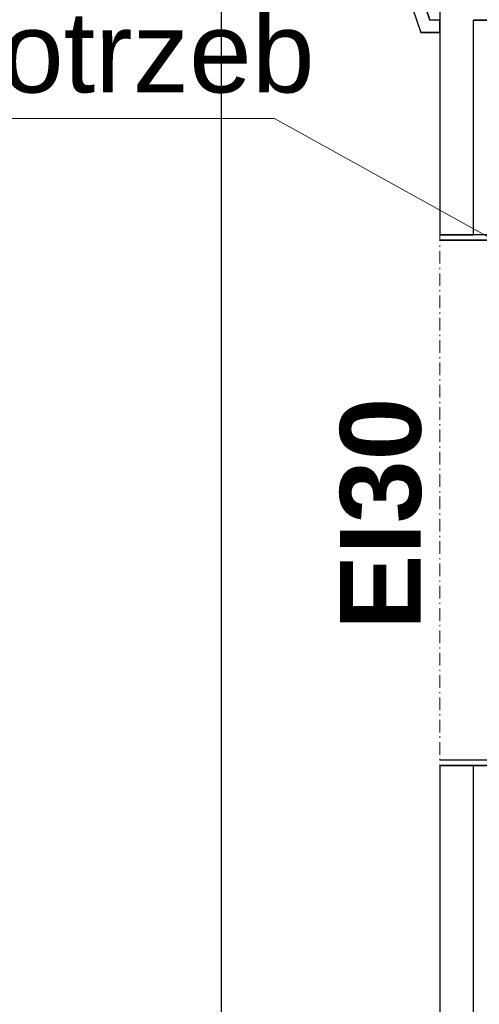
# Model space of a CAD drawing. Header units: millimetres. Extents: x -8642 to 28269, y -6609 to 3701.
# Tile 122 of 256: x 2060 to 2169, y -296 to -62. Entities that reach past the tile are written whole.
import ezdxf
from ezdxf.enums import TextEntityAlignment as Align

# ---------------------------------------------------------------- set-up
doc = ezdxf.new("R2010")
doc.units = ezdxf.units.MM
doc.header["$LTSCALE"] = 1000
doc.header["$MEASUREMENT"] = 0
for name, pattern in [('rzut 1 pietra$0$ArchiTECH.PC 5. Line Type', [0.0053, 0.003, -0.001, 0.0003, -0.001]), ('rzut 1 pietra$0$ArchiTECH.PC Solid Line Type', [0]), ('SUFIT_1 PIETRO$0$ArchiTECH.PC Solid Line Type', [0])]:
    doc.linetypes.add(name, pattern=pattern)
doc.layers.add('IS_ARCH', color=254, linetype='Continuous', lineweight=18)
for name, color, linetype in [('SUFIT_1 PIETRO$0$INWENTARYZACJA', 254, 'Continuous'), ('SUFIT_1 PIETRO$0$Kalka 1', 254, 'Continuous'), ('SUFIT_1 PIETRO$0$TYP SUFITÓW_NOWYCH', 254, 'Continuous')]:
    doc.layers.add(name, color=color, linetype=linetype)
doc.styles.add('rzut 1 pietra$0$ArchiTECHStyle1', font='arial.ttf', dxfattribs={"height": 0.16})
doc.styles.add('rzut 1 pietra$0$ArchiTECHStyle3', font='arialbd.ttf', dxfattribs={"height": 0.192})

msp = doc.modelspace()

# ---------------------------------------------------------------- linework, layer by layer
at = {"layer": 'IS_ARCH', "linetype": 'rzut 1 pietra$0$ArchiTECH.PC 5. Line Type'}
msp.add_line((2160, 773.48), (2160, -2117.32), dxfattribs=at)
at = {"layer": 'IS_ARCH', "linetype": 'rzut 1 pietra$0$ArchiTECH.PC Solid Line Type'}
for p, q in [((2112.07, 64.23), (2155.44, -65)), ((2157.6, -62), (2115.49, 63.45)), ((2112.65, 62.5), (2155.44, -65)), ((2112.65, 62.5), (2155.44, -65)), ((2160, -54), (2160, -113)), ((2160, -62), (2157.6, -62)), ((2160, -65), (2160, -62)), ((2168, -62), (2386, -62)), ((2168, -113), (2168, -62)), ((2155.44, -65), (2160, -65)), ((1763.46, -85.48), (2120.64, -85.48)), ((2265.38, -165.56), (2120.64, -85.48)), ((2160, -113), (2168, -113)), ((2178.5, -113), (2160, -113)), ((2178.5, -113), (2160, -113)), ((2178.5, -113), (2160, -113)), ((2160, -114.25), (2178.5, -114.25)), ((2160, -114.25), (2178.5, -114.25)), ((2160, -114.25), (2178.5, -114.25)), ((2178.5, -237.75), (2160, -237.75)), ((2178.5, -237.75), (2160, -237.75)), ((2178.5, -237.75), (2160, -237.75)), ((2168, -239), (2160, -239)), ((2160, -239), (2160, -357)), ((2160, -239), (2178.5, -239)), ((2160, -239), (2178.5, -239)), ((2160, -239), (2178.5, -239)), ((2168, -357), (2168, -239))]:
    msp.add_line(p, q, dxfattribs=at)
at = {"layer": 'SUFIT_1 PIETRO$0$INWENTARYZACJA', "linetype": 'SUFIT_1 PIETRO$0$ArchiTECH.PC Solid Line Type'}
for p, q in [((2157.6, -62.08), (2115.49, 63.37)), ((2112.65, 62.42), (2155.44, -65.08)), ((2160, -54.08), (2160, -113.08)), ((2160, -62.08), (2157.6, -62.08)), ((2160, -65.08), (2160, -62.08)), ((2168, -62.08), (2386, -62.08)), ((2168, -113.08), (2168, -62.08)), ((2155.44, -65.08), (2160, -65.08)), ((2160, -113.08), (2168, -113.08)), ((2178.5, -113.08), (2160, -113.08)), ((2178.5, -113.08), (2160, -113.08)), ((2178.5, -113.08), (2160, -113.08)), ((2160, -114.33), (2178.5, -114.33)), ((2160, -114.33), (2178.5, -114.33)), ((2160, -114.33), (2178.5, -114.33)), ((2178.5, -237.83), (2160, -237.83)), ((2178.5, -237.83), (2160, -237.83)), ((2178.5, -237.83), (2160, -237.83)), ((2168, -239.08), (2160, -239.08)), ((2160, -239.08), (2160, -357.08)), ((2160, -239.08), (2178.5, -239.08)), ((2160, -239.08), (2178.5, -239.08)), ((2160, -239.08), (2178.5, -239.08)), ((2168, -357.08), (2168, -239.08))]:
    msp.add_line(p, q, dxfattribs=at)
at = {"layer": 'SUFIT_1 PIETRO$0$Kalka 1', "linetype": 'SUFIT_1 PIETRO$0$ArchiTECH.PC Solid Line Type'}
for p, q in [((2112.07, 64.15), (2155.44, -65.08)), ((2114.85, 65.23), (2157.6, -62.08)), ((2112.65, 62.42), (2155.44, -65.08))]:
    msp.add_line(p, q, dxfattribs=at)
at = {"layer": 'SUFIT_1 PIETRO$0$TYP SUFITÓW_NOWYCH', "linetype": 'SUFIT_1 PIETRO$0$ArchiTECH.PC Solid Line Type'}
msp.add_line((2107.97, -2.12), (2107.97, -541.55), dxfattribs=at)

# ---------------------------------------------------------------- texts
at = {"layer": 'IS_ARCH', "style": 'rzut 1 pietra$0$ArchiTECHStyle1'}
msp.add_text('dźwig dostosowany do potrzeb', height=19.2, dxfattribs=at).set_placement((1763.46, -85.04), align=Align.BOTTOM_LEFT)
at = {"layer": 'IS_ARCH', "style": 'rzut 1 pietra$0$ArchiTECHStyle3'}
msp.add_text('EI30', height=19.2, rotation=90, dxfattribs=at).set_placement((2161.21, -206.89), align=Align.BOTTOM_LEFT)

doc.saveas('drawing.dxf')
